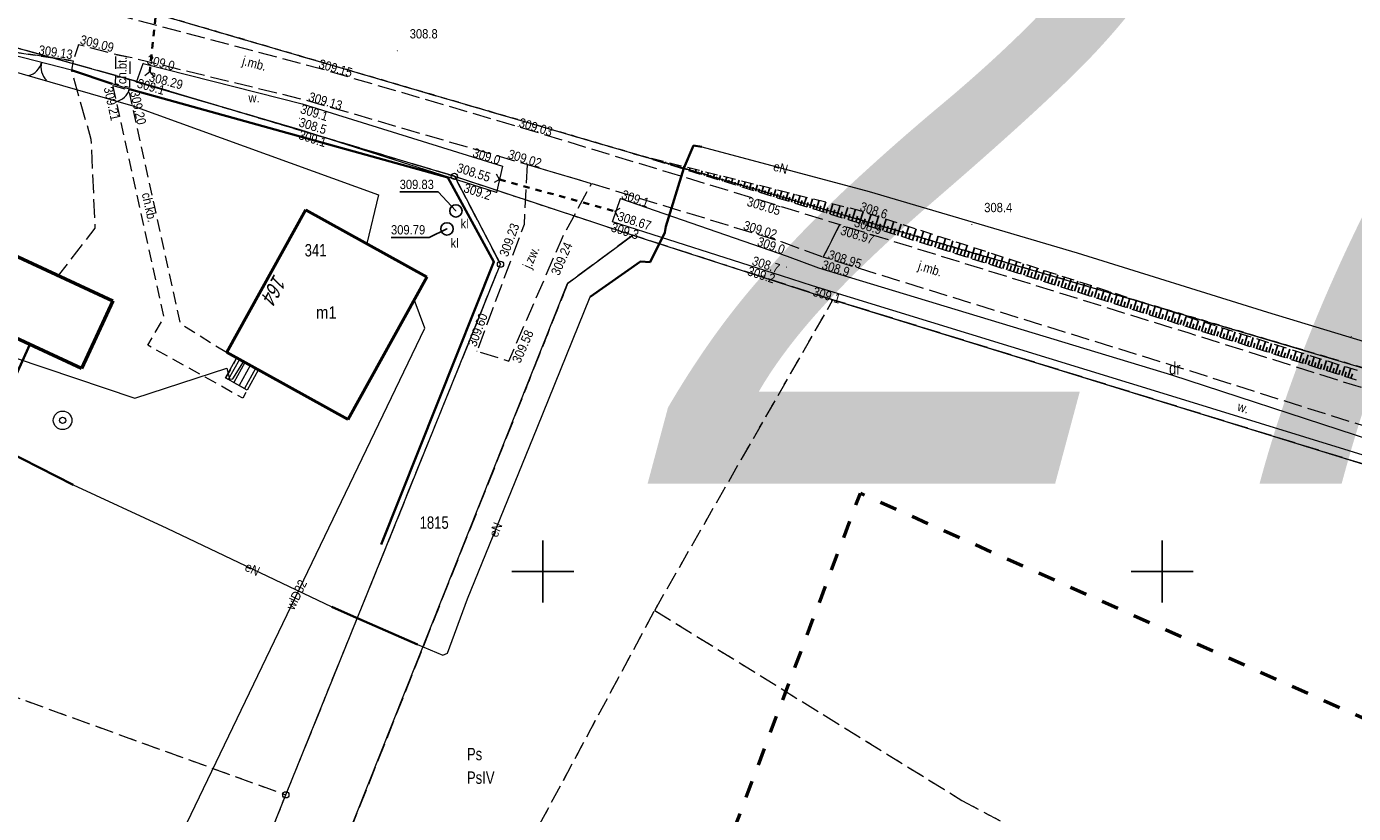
# Model space of a CAD drawing. Header units: metres. Extents: x 7523615 to 7533948, y 5492686 to 5502120.
# Tile 225 of 256: x 7531558 to 7531665, y 5497180 to 5497244. Entities that reach past the tile are written whole.
import ezdxf
from ezdxf.enums import TextEntityAlignment as Align

# ---------------------------------------------------------------- set-up
doc = ezdxf.new("R2010")
doc.units = ezdxf.units.M
for name, pattern in [('1.0_0.5', [1.5, 1, -0.5]), ('1.4_1.4', [2.8, 1.4, -1.4]), ('1.5_0.5', [2, 1.5, -0.5]), ('219-500', [0]), ('egkk-500', [2, 1.5, -0.5]), ('egug-500', [1, 0.5, -0.5]), ('otkz_500', [1, 0.5, -0.5]), ('otob_500', [0]), ('otof_500', [0])]:
    doc.linetypes.add(name, pattern=pattern)
doc.layers.get('0').update_dxf_attribs({"color": 2, "lineweight": 5})
doc.styles.get("Standard").update_dxf_attribs({"font": 'Working1250', "width": 0.75})
doc.linetypes.add('902-500', pattern='A,3.75,0,[1,ksztalty.shx,S=0.5,R=0,X=0,Y=0],3.75', length=7.5)

# ---------------------------------------------------------------- blocks, each defined once
blk = doc.blocks.new('203')
at = {"linetype": 'Continuous', "lineweight": 0}
h = blk.add_hatch(color=0, dxfattribs=at)
edge = h.paths.add_edge_path()
edge.add_arc((0, 0), 0.045, 0, 360)
blk = doc.blocks.new('202')
at = {"color": 0, "linetype": 'Continuous', "lineweight": 0}
blk.add_circle((0, 0), 0.25, dxfattribs=at)
blk = doc.blocks.new('PW01')
at = {"linetype": 'Continuous', "lineweight": 13}
h = blk.add_hatch(color=0, dxfattribs=at)
edge = h.paths.add_edge_path()
edge.add_arc((0, 0), 0.045, 0, 360)
blk = doc.blocks.new('US13')
at = {"color": 0, "linetype": 'Continuous', "lineweight": 13}
for radius in [0.75, 0.25]:
    blk.add_circle((0, 0), radius, dxfattribs=at)
blk = doc.blocks.new('IB05')
at = {"color": 0, "linetype": 'Continuous', "lineweight": 13}
for q in [(0.354, 0.354), (0.354, -0.354)]:
    blk.add_line((0, 0), q, dxfattribs=at)
blk = doc.blocks.new('OK04')
at = {"color": 0, "linetype": 'Continuous', "lineweight": 0}
blk.add_arc((1.5, 0.001), 1.5, 120, 180, dxfattribs=at)
blk = doc.blocks.new('OK02')
at = {"color": 0, "linetype": 'Continuous', "lineweight": 0}
for centre, start, end in [((-1.5, 0), 0, 60), ((1.5, 0), 120, 180)]:
    blk.add_arc(centre, 1.5, start, end, dxfattribs=at)
blk = doc.blocks.new('SUKM')
at = {"color": 0, "linetype": 'Continuous'}
blk.add_circle((0, 0), 0.5, dxfattribs=at)
blk = doc.blocks.new('RAMKA500K')
at = {"color": 0}
for p, q in [((0, 197.5), (0, 202.5)), ((50, 197.5), (50, 202.5)), ((400, 197.5), (400, 202.5)), ((0, 200), (2.5, 200)), ((47.5, 200), (52.5, 200)), ((397.5, 200), (400, 200))]:
    blk.add_line(p, q, dxfattribs=at)

msp = doc.modelspace()

# ---------------------------------------------------------------- linework, layer by layer
at = {"layer": '000 Inne (niezydentyfikowane)', "color": 7, "linetype": 'CONTINUOUS', "lineweight": 25, "flags": 128}
for points in [[(7531607.43, 5497233.67), (7531607.44, 5497233.68)], [(7531607.68, 5497233.6), (7531607.68, 5497233.61)], [(7531607.92, 5497233.52), (7531607.93, 5497233.55)], [(7531608.16, 5497233.45), (7531608.17, 5497233.47)], [(7531608.41, 5497233.37), (7531608.42, 5497233.43)], [(7531608.65, 5497233.3), (7531608.66, 5497233.33)], [(7531608.89, 5497233.22), (7531608.92, 5497233.31)], [(7531609.14, 5497233.15), (7531609.15, 5497233.2)], [(7531609.38, 5497233.07), (7531609.41, 5497233.18)], [(7531609.62, 5497233), (7531609.64, 5497233.06)], [(7531609.87, 5497232.92), (7531609.91, 5497233.06)], [(7531610.11, 5497232.85), (7531610.13, 5497232.92)], [(7531610.35, 5497232.78), (7531610.4, 5497232.94)], [(7531610.59, 5497232.7), (7531610.62, 5497232.79)], [(7531610.84, 5497232.63), (7531610.9, 5497232.81)], [(7531611.08, 5497232.55), (7531611.11, 5497232.65)], [(7531611.32, 5497232.48), (7531611.39, 5497232.69)], [(7531611.57, 5497232.4), (7531611.6, 5497232.51)], [(7531611.81, 5497232.33), (7531611.88, 5497232.56)], [(7531612.05, 5497232.25), (7531612.09, 5497232.38)], [(7531612.3, 5497232.18), (7531612.38, 5497232.44)], [(7531612.54, 5497232.1), (7531612.58, 5497232.24)], [(7531612.78, 5497232.03), (7531612.87, 5497232.32)], [(7531613.03, 5497231.95), (7531613.07, 5497232.1)], [(7531613.27, 5497231.88), (7531613.37, 5497232.19)], [(7531613.51, 5497231.8), (7531613.56, 5497231.97)], [(7531613.76, 5497231.73), (7531613.86, 5497232.07)], [(7531614, 5497231.65), (7531614.05, 5497231.83)], [(7531614.24, 5497231.58), (7531614.35, 5497231.95)], [(7531614.73, 5497231.43), (7531614.85, 5497231.82)], [(7531615.21, 5497231.28), (7531615.34, 5497231.7)], [(7531614.48, 5497231.5), (7531614.54, 5497231.69)], [(7531614.97, 5497231.36), (7531615.03, 5497231.56)], [(7531615.46, 5497231.21), (7531615.52, 5497231.42)], [(7531615.7, 5497231.13), (7531615.84, 5497231.57)], [(7531615.94, 5497231.06), (7531616.01, 5497231.28)], [(7531616.19, 5497230.98), (7531616.33, 5497231.45)], [(7531616.43, 5497230.91), (7531616.5, 5497231.15)], [(7531616.67, 5497230.83), (7531616.82, 5497231.33)], [(7531616.92, 5497230.76), (7531616.99, 5497231.01)], [(7531617.16, 5497230.68), (7531617.32, 5497231.2)], [(7531617.4, 5497230.61), (7531617.48, 5497230.87)], [(7531617.65, 5497230.53), (7531617.81, 5497231.08)], [(7531617.89, 5497230.46), (7531617.97, 5497230.74)], [(7531618.13, 5497230.38), (7531618.31, 5497230.95)], [(7531618.62, 5497230.23), (7531618.8, 5497230.83)], [(7531619.1, 5497230.08), (7531619.3, 5497230.71)], [(7531618.38, 5497230.31), (7531618.46, 5497230.6)], [(7531618.86, 5497230.16), (7531618.96, 5497230.46)], [(7531619.35, 5497230.01), (7531619.45, 5497230.33)], [(7531619.59, 5497229.94), (7531619.79, 5497230.58)], [(7531619.83, 5497229.86), (7531619.94, 5497230.19)], [(7531620.08, 5497229.79), (7531620.28, 5497230.46)], [(7531620.32, 5497229.71), (7531620.43, 5497230.05)], [(7531620.56, 5497229.64), (7531620.78, 5497230.34)], [(7531620.81, 5497229.56), (7531620.92, 5497229.92)], [(7531621.05, 5497229.49), (7531621.27, 5497230.21)], [(7531621.3, 5497229.41), (7531621.41, 5497229.78)], [(7531621.55, 5497229.33), (7531621.78, 5497230.08)], [(7531621.81, 5497229.25), (7531621.92, 5497229.64)], [(7531622.07, 5497229.17), (7531622.31, 5497229.95)], [(7531622.6, 5497229.01), (7531622.85, 5497229.82)], [(7531623.16, 5497228.84), (7531623.42, 5497229.67)], [(7531622.33, 5497229.09), (7531622.45, 5497229.49)], [(7531622.88, 5497228.92), (7531623, 5497229.34)], [(7531623.44, 5497228.75), (7531623.58, 5497229.18)], [(7531623.74, 5497228.66), (7531624, 5497229.53)], [(7531624.03, 5497228.57), (7531624.17, 5497229.01)], [(7531624.33, 5497228.48), (7531624.61, 5497229.38)], [(7531624.64, 5497228.38), (7531624.78, 5497228.84)], [(7531624.95, 5497228.29), (7531625.24, 5497229.22)], [(7531625.26, 5497228.19), (7531625.41, 5497228.66)], [(7531625.57, 5497228.09), (7531625.87, 5497229.03)], [(7531626.19, 5497227.89), (7531626.49, 5497228.82)], [(7531626.81, 5497227.7), (7531627.1, 5497228.63)], [(7531625.88, 5497227.99), (7531626.03, 5497228.46)], [(7531626.5, 5497227.8), (7531626.65, 5497228.26)], [(7531627.12, 5497227.6), (7531627.26, 5497228.06)], [(7531627.42, 5497227.51), (7531627.72, 5497228.43)], [(7531627.73, 5497227.41), (7531627.88, 5497227.87)], [(7531628.04, 5497227.31), (7531628.33, 5497228.23)], [(7531628.34, 5497227.22), (7531628.48, 5497227.67)], [(7531628.64, 5497227.12), (7531628.93, 5497228.03)], [(7531628.95, 5497227.02), (7531629.09, 5497227.48)], [(7531629.25, 5497226.93), (7531629.54, 5497227.84)], [(7531629.85, 5497226.74), (7531630.14, 5497227.64)], [(7531630.45, 5497226.55), (7531630.74, 5497227.45)], [(7531629.55, 5497226.83), (7531629.69, 5497227.29)], [(7531630.15, 5497226.64), (7531630.29, 5497227.09)], [(7531630.75, 5497226.46), (7531630.89, 5497226.9)], [(7531631.05, 5497226.36), (7531631.33, 5497227.26)], [(7531631.35, 5497226.27), (7531631.49, 5497226.71)], [(7531631.64, 5497226.17), (7531631.92, 5497227.06)], [(7531631.94, 5497226.08), (7531632.08, 5497226.52)], [(7531632.23, 5497225.99), (7531632.51, 5497226.87)], [(7531632.53, 5497225.89), (7531632.67, 5497226.34)], [(7531632.82, 5497225.8), (7531633.1, 5497226.68)], [(7531633.41, 5497225.62), (7531633.68, 5497226.49)], [(7531633.11, 5497225.71), (7531633.25, 5497226.15)], [(7531633.7, 5497225.52), (7531633.84, 5497225.96)], [(7531633.99, 5497225.43), (7531634.26, 5497226.31)], [(7531634.28, 5497225.34), (7531634.42, 5497225.78)], [(7531634.57, 5497225.25), (7531634.84, 5497226.12)], [(7531634.86, 5497225.16), (7531634.99, 5497225.59)], [(7531635.14, 5497225.07), (7531635.42, 5497225.93)], [(7531635.43, 5497224.98), (7531635.57, 5497225.41)], [(7531635.72, 5497224.89), (7531635.99, 5497225.75)], [(7531636.29, 5497224.71), (7531636.56, 5497225.56)], [(7531636.86, 5497224.53), (7531637.13, 5497225.38)], [(7531636, 5497224.8), (7531636.14, 5497225.22)], [(7531636.57, 5497224.62), (7531636.71, 5497225.04)], [(7531637.14, 5497224.44), (7531637.28, 5497224.86)], [(7531637.42, 5497224.35), (7531637.69, 5497225.2)], [(7531637.71, 5497224.26), (7531637.84, 5497224.68)], [(7531637.99, 5497224.17), (7531638.25, 5497225.01)], [(7531638.27, 5497224.08), (7531638.4, 5497224.5)], [(7531638.55, 5497223.99), (7531638.81, 5497224.83)], [(7531638.83, 5497223.9), (7531638.96, 5497224.32)], [(7531639.1, 5497223.82), (7531639.37, 5497224.65)], [(7531639.66, 5497223.64), (7531639.92, 5497224.47)], [(7531640.21, 5497223.47), (7531640.47, 5497224.29)], [(7531639.38, 5497223.73), (7531639.51, 5497224.15)], [(7531639.94, 5497223.55), (7531640.07, 5497223.97)], [(7531640.49, 5497223.38), (7531640.62, 5497223.79)], [(7531640.76, 5497223.29), (7531641.02, 5497224.12)], [(7531641.03, 5497223.21), (7531641.16, 5497223.62)], [(7531641.31, 5497223.12), (7531641.57, 5497223.94)], [(7531641.58, 5497223.03), (7531641.71, 5497223.44)], [(7531641.85, 5497222.95), (7531642.11, 5497223.76)], [(7531642.12, 5497222.86), (7531642.25, 5497223.27)], [(7531642.39, 5497222.78), (7531642.65, 5497223.59)], [(7531642.93, 5497222.61), (7531643.19, 5497223.42)], [(7531643.47, 5497222.44), (7531643.72, 5497223.24)], [(7531642.66, 5497222.69), (7531642.79, 5497223.1)], [(7531643.2, 5497222.52), (7531643.33, 5497222.93)], [(7531643.73, 5497222.35), (7531643.86, 5497222.75)], [(7531644, 5497222.27), (7531644.25, 5497223.07)], [(7531644.27, 5497222.19), (7531644.39, 5497222.58)], [(7531644.53, 5497222.1), (7531644.78, 5497222.9)], [(7531644.8, 5497222.02), (7531644.92, 5497222.42)], [(7531645.06, 5497221.94), (7531645.31, 5497222.73)], [(7531645.32, 5497221.85), (7531645.45, 5497222.25)], [(7531645.59, 5497221.77), (7531645.84, 5497222.56)], [(7531645.85, 5497221.69), (7531645.97, 5497222.08)], [(7531646.11, 5497221.6), (7531646.36, 5497222.39)], [(7531646.63, 5497221.44), (7531646.88, 5497222.22)], [(7531646.37, 5497221.52), (7531646.49, 5497221.91)], [(7531646.89, 5497221.36), (7531647.01, 5497221.75)], [(7531647.15, 5497221.28), (7531647.39, 5497222.05)], [(7531647.41, 5497221.19), (7531647.53, 5497221.58)], [(7531647.67, 5497221.11), (7531647.91, 5497221.89)], [(7531647.92, 5497221.03), (7531648.04, 5497221.42)], [(7531648.18, 5497220.95), (7531648.42, 5497221.72)], [(7531648.43, 5497220.87), (7531648.56, 5497221.25)], [(7531648.69, 5497220.79), (7531648.93, 5497221.55)], [(7531648.94, 5497220.71), (7531649.06, 5497221.09)], [(7531649.2, 5497220.63), (7531649.44, 5497221.39)], [(7531649.7, 5497220.47), (7531649.94, 5497221.23)], [(7531650.21, 5497220.31), (7531650.45, 5497221.06)], [(7531649.45, 5497220.55), (7531649.57, 5497220.93)], [(7531649.96, 5497220.39), (7531650.07, 5497220.77)], [(7531650.46, 5497220.23), (7531650.58, 5497220.61)], [(7531650.71, 5497220.15), (7531650.95, 5497220.9)], [(7531650.96, 5497220.07), (7531651.08, 5497220.45)], [(7531651.21, 5497219.99), (7531651.44, 5497220.74)], [(7531651.45, 5497219.92), (7531651.57, 5497220.29)], [(7531651.7, 5497219.84), (7531651.94, 5497220.58)], [(7531651.95, 5497219.76), (7531652.07, 5497220.13)], [(7531652.2, 5497219.68), (7531652.43, 5497220.42)], [(7531652.44, 5497219.6), (7531652.56, 5497219.97)], [(7531652.69, 5497219.53), (7531652.92, 5497220.26)], [(7531653.18, 5497219.37), (7531653.41, 5497220.11)], [(7531653.67, 5497219.22), (7531653.91, 5497219.95)], [(7531652.94, 5497219.45), (7531653.05, 5497219.82)], [(7531653.43, 5497219.29), (7531653.54, 5497219.66)], [(7531653.92, 5497219.14), (7531654.04, 5497219.51)], [(7531654.17, 5497219.06), (7531654.4, 5497219.8)], [(7531654.41, 5497218.98), (7531654.53, 5497219.35)], [(7531654.66, 5497218.91), (7531654.89, 5497219.64)], [(7531654.91, 5497218.83), (7531655.02, 5497219.2)], [(7531655.15, 5497218.75), (7531655.38, 5497219.49)], [(7531655.4, 5497218.67), (7531655.51, 5497219.04)], [(7531655.64, 5497218.6), (7531655.88, 5497219.33)], [(7531655.89, 5497218.52), (7531656.01, 5497218.89)], [(7531656.14, 5497218.44), (7531656.37, 5497219.18)], [(7531656.63, 5497218.29), (7531656.86, 5497219.02)], [(7531657.12, 5497218.13), (7531657.35, 5497218.87)], [(7531656.38, 5497218.36), (7531656.5, 5497218.73)], [(7531656.87, 5497218.21), (7531656.99, 5497218.58)], [(7531657.37, 5497218.05), (7531657.48, 5497218.42)], [(7531657.61, 5497217.98), (7531657.84, 5497218.71)], [(7531657.86, 5497217.9), (7531657.97, 5497218.27)], [(7531658.1, 5497217.82), (7531658.34, 5497218.56)], [(7531658.35, 5497217.74), (7531658.47, 5497218.11)], [(7531658.6, 5497217.67), (7531658.83, 5497218.4)], [(7531658.84, 5497217.59), (7531658.96, 5497217.96)], [(7531659.09, 5497217.51), (7531659.32, 5497218.25)], [(7531659.33, 5497217.43), (7531659.45, 5497217.8)], [(7531659.58, 5497217.36), (7531659.81, 5497218.09)], [(7531660.07, 5497217.2), (7531660.3, 5497217.94)], [(7531660.56, 5497217.05), (7531660.8, 5497217.78)], [(7531659.83, 5497217.28), (7531659.94, 5497217.65)], [(7531660.32, 5497217.12), (7531660.43, 5497217.49)], [(7531660.81, 5497216.97), (7531660.93, 5497217.34)], [(7531661.06, 5497216.89), (7531661.29, 5497217.63)], [(7531661.3, 5497216.81), (7531661.42, 5497217.18)], [(7531661.55, 5497216.74), (7531661.78, 5497217.47)], [(7531661.79, 5497216.66), (7531661.91, 5497217.03)], [(7531662.04, 5497216.58), (7531662.27, 5497217.32)], [(7531662.28, 5497216.5), (7531662.4, 5497216.87)], [(7531662.53, 5497216.43), (7531662.76, 5497217.16)], [(7531662.78, 5497216.35), (7531662.89, 5497216.72)], [(7531663.02, 5497216.27), (7531663.25, 5497217.01)], [(7531663.51, 5497216.12), (7531663.75, 5497216.85)], [(7531664, 5497215.96), (7531664.24, 5497216.7)], [(7531663.27, 5497216.19), (7531663.38, 5497216.56)], [(7531663.76, 5497216.04), (7531663.87, 5497216.41)], [(7531664.25, 5497215.89), (7531664.37, 5497216.25)], [(7531664.5, 5497215.81), (7531664.73, 5497216.54)], [(7531664.74, 5497215.73), (7531664.86, 5497216.1)], [(7531664.99, 5497215.65), (7531665.22, 5497216.39)], [(7531665.23, 5497215.58), (7531665.35, 5497215.94)]]:
    msp.add_lwpolyline(points, dxfattribs=at)
at = {"layer": '217-kontur klasyfikacyjny', "color": 7, "linetype": 'egkk-500', "lineweight": 18, "flags": 128}
for points in [[(7531564.97, 5497246.11), (7531648.85, 5497221.58)], [(7531567.44, 5497239.47), (7531554.55, 5497243.09)], [(7531592.86, 5497231.89), (7531567.44, 5497239.47)], [(7531596.58, 5497224.79), (7531592.86, 5497231.89)], [(7531607.25, 5497227.13), (7531602, 5497223.23)], [(7531623.42, 5497221.92), (7531607.25, 5497227.13)], [(7531579.25, 5497181.97), (7531596.58, 5497224.79)], [(7531602, 5497223.23), (7531572.8, 5497149.87)], [(7531609.03, 5497196.86), (7531623.42, 5497221.92)], [(7531725.68, 5497190.26), (7531623.42, 5497221.92)], [(7531648.85, 5497221.58), (7531753.38, 5497190.57)], [(7531520.62, 5497203.18), (7531579.25, 5497181.97)], [(7531581.76, 5497146.15), (7531609.03, 5497196.86)], [(7531609.03, 5497196.86), (7531633.83, 5497181.52)], [(7531559.33, 5497132.11), (7531579.25, 5497181.97)], [(7531633.83, 5497181.52), (7531663.03, 5497165.9)]]:
    msp.add_lwpolyline(points, dxfattribs=at)
at = {"layer": '218-kontur użytku gruntowego', "color": 7, "linetype": 'egug-500', "lineweight": 18, "flags": 128}
for points in [[(7531648.85, 5497221.58), (7531564.97, 5497246.11)], [(7531554.55, 5497243.09), (7531567.44, 5497239.47)], [(7531567.44, 5497239.47), (7531592.86, 5497231.89)], [(7531592.86, 5497231.89), (7531607.25, 5497227.13)], [(7531596.58, 5497224.79), (7531592.86, 5497231.89)], [(7531607.25, 5497227.13), (7531602, 5497223.23)], [(7531623.42, 5497221.92), (7531607.25, 5497227.13)], [(7531579.25, 5497181.97), (7531596.58, 5497224.79)], [(7531602, 5497223.23), (7531572.8, 5497149.87)], [(7531609.03, 5497196.86), (7531623.42, 5497221.92)], [(7531623.42, 5497221.92), (7531725.68, 5497190.26)], [(7531753.38, 5497190.57), (7531648.85, 5497221.58)], [(7531520.62, 5497203.18), (7531579.25, 5497181.97)], [(7531581.76, 5497146.15), (7531609.03, 5497196.86)], [(7531609.03, 5497196.86), (7531633.83, 5497181.52)], [(7531559.33, 5497132.11), (7531579.25, 5497181.97)], [(7531633.83, 5497181.52), (7531663.03, 5497165.9)]]:
    msp.add_lwpolyline(points, dxfattribs=at)
at = {"layer": '219-działka ewidencyjna', "color": 3, "linetype": '219-500', "lineweight": 18, "flags": 128}
for points in [[(7531648.85, 5497221.58), (7531564.97, 5497246.11)], [(7531554.55, 5497243.09), (7531567.44, 5497239.47)], [(7531567.44, 5497239.47), (7531592.86, 5497231.89)], [(7531592.86, 5497231.89), (7531607.25, 5497227.13)], [(7531592.86, 5497231.89), (7531596.58, 5497224.79)], [(7531602, 5497223.23), (7531607.25, 5497227.13)], [(7531607.25, 5497227.13), (7531623.42, 5497221.92)], [(7531579.25, 5497181.97), (7531596.58, 5497224.79)], [(7531572.8, 5497149.87), (7531602, 5497223.23)], [(7531623.42, 5497221.92), (7531725.68, 5497190.26)], [(7531648.85, 5497221.58), (7531753.38, 5497190.57)], [(7531559.33, 5497132.11), (7531579.25, 5497181.97)]]:
    msp.add_lwpolyline(points, dxfattribs=at)
at = {"layer": '312-budynek ewidencyjny', "color": 7, "linetype": 'CONTINUOUS', "lineweight": 50, "flags": 128}
for points in [[(7531550.37, 5497228.75), (7531565.28, 5497221.84)], [(7531574.49, 5497217.66), (7531580.86, 5497229.18)], [(7531580.86, 5497229.18), (7531590.62, 5497223.78)], [(7531562.75, 5497216.38), (7531547.84, 5497223.29)], [(7531590.62, 5497223.78), (7531584.25, 5497212.26)], [(7531565.28, 5497221.84), (7531562.75, 5497216.38)], [(7531584.25, 5497212.26), (7531574.49, 5497217.66)]]:
    msp.add_lwpolyline(points, dxfattribs=at)
at = {"layer": '352-schody', "color": 7, "linetype": 'CONTINUOUS', "lineweight": 18, "flags": 128}
msp.add_lwpolyline([(7531576.13, 5497214.64), (7531574.39, 5497215.61), (7531575.28, 5497217.22), (7531577.03, 5497216.25)], close=True, dxfattribs=at)
msp.add_lwpolyline([(7531576.13, 5497214.64), (7531574.39, 5497215.61), (7531575.28, 5497217.22), (7531577.03, 5497216.25)], close=True, dxfattribs=at)
for points in [[(7531575.5, 5497217.1), (7531574.6, 5497215.49)], [(7531575.93, 5497216.86), (7531575.04, 5497215.25)], [(7531576.37, 5497216.62), (7531575.47, 5497215)], [(7531576.81, 5497216.37), (7531575.91, 5497214.76)]]:
    msp.add_lwpolyline(points, dxfattribs=at)
at = {"layer": 'brama', "color": 7, "linetype": 'otob_500', "lineweight": 18, "flags": 128}
msp.add_lwpolyline([(7531561.94, 5497240.45), (7531557.12, 5497241.7)], dxfattribs=at)
at = {"layer": 'chodnik', "color": 7, "linetype": '1.0_0.5', "lineweight": 18, "flags": 128}
for points in [[(7531565.52, 5497241.72), (7531566.67, 5497241.48), (7531566.63, 5497239.04), (7531565.51, 5497239.34)], [(7531565.29, 5497239.22), (7531566.55, 5497238.84), (7531570.72, 5497220.01), (7531574.49, 5497217.66), (7531575.28, 5497217.22), (7531574.39, 5497215.61), (7531576.13, 5497214.64), (7531575.77, 5497213.98), (7531568.11, 5497218.26), (7531569.43, 5497220.51)]]:
    msp.add_lwpolyline(points, close=True, dxfattribs=at)
at = {"layer": 'furtka', "color": 7, "linetype": 'otof_500', "lineweight": 18, "flags": 128}
msp.add_lwpolyline([(7531566.64, 5497238.93), (7531565.24, 5497239.36)], dxfattribs=at)
at = {"layer": 'jezdnia', "color": 7, "linetype": '1.5_0.5', "lineweight": 18, "flags": 128}
for points in [[(7531553.11, 5497247.82), (7531555.52, 5497249.55), (7531558.89, 5497247.18), (7531563.2, 5497245.55), (7531581.84, 5497240.64), (7531598, 5497235.9), (7531619.78, 5497229.29), (7531623.97, 5497227.99), (7531622.64, 5497225.35), (7531619.2, 5497226.62), (7531603.92, 5497231.29), (7531598.73, 5497232.83), (7531581.02, 5497237.98), (7531566.67, 5497241.48), (7531565.52, 5497241.72), (7531562.5, 5497242.5), (7531562.07, 5497241.21), (7531557.53, 5497241.87), (7531556.88, 5497244.18), (7531555.97, 5497245.59)], [(7531598.73, 5497232.83), (7531598.48, 5497228), (7531594.68, 5497217.78), (7531597.25, 5497216.98), (7531601.58, 5497226.94), (7531603.92, 5497231.29)], [(7531756.58, 5497183.47), (7531755.71, 5497183.54), (7531754.82, 5497180.92), (7531750.51, 5497181.98), (7531750.1, 5497181.68), (7531747.45, 5497182.53), (7531746.53, 5497184.33), (7531745.51, 5497186.17), (7531744.23, 5497186.69), (7531727.32, 5497192.29), (7531700.84, 5497200.75), (7531685.39, 5497205.67), (7531680.55, 5497207.22), (7531651.12, 5497216.52), (7531622.64, 5497225.35), (7531623.97, 5497227.99), (7531652.07, 5497219.27), (7531684.06, 5497209.18), (7531701.74, 5497203.44), (7531728.93, 5497194.83), (7531745.74, 5497189.59), (7531757.1, 5497186.04)]]:
    msp.add_lwpolyline(points, close=True, dxfattribs=at)
at = {"layer": 'obszar utwardzony', "color": 7, "linetype": '1.5_0.5', "lineweight": 18, "flags": 128}
msp.add_lwpolyline([(7531557.53, 5497241.87), (7531562.07, 5497241.21), (7531561.94, 5497240.45), (7531563.51, 5497234.88), (7531563.84, 5497227.71), (7531560.87, 5497223.88), (7531550.37, 5497228.75), (7531546.53, 5497230.44), (7531547.91, 5497230.84), (7531550.29, 5497235.46), (7531551.6, 5497234.79)], close=True, dxfattribs=at)
at = {"layer": 'obudowa ochronna przewodu', "color": 7, "linetype": 'CONTINUOUS', "lineweight": 35, "flags": 128}
for points in [[(7531603.82, 5497222.15), (7531607.88, 5497225), (7531608.66, 5497224.96), (7531609.85, 5497227.36), (7531609.94, 5497227.84), (7531611.38, 5497232.54), (7531612.17, 5497234.37), (7531612.82, 5497234.27)], [(7531540.82, 5497222.22), (7531541.01, 5497221.76), (7531540.72, 5497220.84), (7531541.12, 5497220.29), (7531542.01, 5497219.74), (7531547.75, 5497215.58), (7531552.11, 5497212.67), (7531555.27, 5497210.53), (7531556.59, 5497209.79), (7531562.09, 5497206.98)], [(7531582.97, 5497197.14), (7531584.72, 5497196.36), (7531589.87, 5497194.1)]]:
    msp.add_lwpolyline(points, dxfattribs=at)
at = {"layer": 'ogrodzenie trwałe', "color": 7, "linetype": '902-500', "lineweight": 35, "flags": 128}
for points in [[(7531561.94, 5497240.45), (7531565.24, 5497239.36)], [(7531566.64, 5497238.93), (7531592.33, 5497231.8), (7531596.05, 5497224.98), (7531586.95, 5497202.18)], [(7531548.4, 5497195.81), (7531558.58, 5497218.31)]]:
    msp.add_lwpolyline(points, dxfattribs=at)
at = {"layer": 'przepust', "color": 7, "linetype": 'otkz_500', "lineweight": 35, "flags": 128}
for points in [[(7531569.26, 5497249.66), (7531568.27, 5497240.32)], [(7531596.51, 5497231.63), (7531605.8, 5497229.06)]]:
    msp.add_lwpolyline(points, dxfattribs=at)
at = {"layer": 'przewód elektroenergetyczny podziemny', "color": 7, "linetype": 'CONTINUOUS', "lineweight": 18, "flags": 128}
for points in [[(7531556.59, 5497209.79), (7531562.09, 5497206.98), (7531569.64, 5497203.48), (7531582.97, 5497197.14), (7531584.72, 5497196.36), (7531589.87, 5497194.1), (7531591.93, 5497193.24), (7531592.29, 5497193.4), (7531593.92, 5497197.79), (7531599.53, 5497211.58), (7531603.82, 5497222.15), (7531607.88, 5497225), (7531608.66, 5497224.96), (7531609.85, 5497227.36), (7531609.94, 5497227.84), (7531611.38, 5497232.54), (7531612.17, 5497234.37), (7531612.82, 5497234.27), (7531626.33, 5497230.66), (7531643.12, 5497225.72), (7531658.51, 5497220.92), (7531677.4, 5497215.18)], [(7531540.82, 5497222.22), (7531541.59, 5497222.25), (7531541.51, 5497221.69), (7531542.37, 5497221.42), (7531542.84, 5497222.12), (7531567.05, 5497213.97), (7531574.5, 5497216.39), (7531574.69, 5497215.51), (7531574.98, 5497215.54), (7531575.83, 5497216.92)]]:
    msp.add_lwpolyline(points, dxfattribs=at)
at = {"layer": 'przewód gazowy', "color": 7, "linetype": 'CONTINUOUS', "lineweight": 18, "flags": 128}
msp.add_lwpolyline([(7531550.04, 5497242.43), (7531566.9, 5497237.57), (7531586.72, 5497230.38), (7531585.78, 5497226.46)], dxfattribs=at)
at = {"layer": 'przewód wodociągowy', "color": 7, "linetype": 'CONTINUOUS', "lineweight": 18, "flags": 128}
msp.add_lwpolyline([(7531565.87, 5497168.49), (7531590.47, 5497219.64), (7531589.6, 5497221.94)], dxfattribs=at)
at = {"layer": 'rzędna-Atr2', "color": 7, "flags": 128}
for points in [[(7531592.98, 5497229.09), (7531591.55, 5497230.62), (7531588.44, 5497230.62)], [(7531592.26, 5497227.64), (7531590.82, 5497226.96), (7531587.74, 5497226.96)]]:
    msp.add_lwpolyline(points, dxfattribs=at)
at = {"layer": 'rów przydrożny (poligon)', "color": 7, "linetype": 'CONTINUOUS', "lineweight": 18, "flags": 128}
for points in [[(7531567.74, 5497241), (7531580.57, 5497237.74), (7531596.74, 5497232.69), (7531596.27, 5497230.59), (7531580.41, 5497235.64), (7531567.2, 5497239.47)], [(7531680.41, 5497206.17), (7531680.22, 5497205.57), (7531680.1, 5497205.11), (7531650.42, 5497214.25), (7531621.76, 5497223.04), (7531619.27, 5497223.85), (7531605.63, 5497228.22), (7531606.28, 5497230.1), (7531619.71, 5497225.45), (7531622.25, 5497224.49), (7531650.76, 5497215.86)]]:
    msp.add_lwpolyline(points, close=True, dxfattribs=at)
at = {"layer": 'skarpa nieumocniona', "color": 7, "linetype": '1.0_0.5', "lineweight": 18, "flags": 128}
msp.add_lwpolyline([(7531607.31, 5497233.71), (7531625.39, 5497229.18), (7531652.62, 5497220.36), (7531684.61, 5497210.28), (7531702.39, 5497204.75), (7531729.6, 5497195.86), (7531745.91, 5497190.06), (7531729.22, 5497195.44), (7531701.92, 5497203.9), (7531684.24, 5497209.59), (7531652.2, 5497219.68), (7531624.91, 5497228.3)], close=True, dxfattribs=at)
msp.add_lwpolyline([(7531607.31, 5497233.71), (7531625.39, 5497229.18), (7531652.62, 5497220.36), (7531684.61, 5497210.28), (7531702.39, 5497204.75), (7531729.6, 5497195.86), (7531745.91, 5497190.06), (7531729.22, 5497195.44), (7531701.92, 5497203.9), (7531684.24, 5497209.59), (7531652.2, 5497219.68), (7531624.91, 5497228.3)], close=True, dxfattribs=at)
at = {"layer": 'Zakres', "color": 5, "linetype": '1.4_1.4', "lineweight": 50, "flags": 128}
msp.add_lwpolyline([(7531743.27, 5499246.67), (7531674.19, 5499075.04), (7531617.16, 5499130.01), (7531497.22, 5499019.6), (7531360.69, 5498909.88), (7531137.38, 5498723.26), (7530837.96, 5498471.05), (7530827.29, 5498468.56), (7530555.83, 5498209.93), (7530490.21, 5498246.48), (7530415.42, 5498175.93), (7530370.97, 5498140.65), (7530313.12, 5498105.37), (7530175.54, 5498113.13), (7530201.64, 5498273.29), (7530135.32, 5498299.4), (7530095.81, 5498250.01), (7529934.94, 5498278.94), (7529886.55, 5498254.6), (7529886.96, 5498227.43), (7529861.56, 5498166.05), (7529795.24, 5498157.58), (7529752.2, 5498064.45), (7529512.79, 5498134.24), (7529497.7, 5498245.62), (7529418.48, 5498260.59), (7529163.77, 5498290.23), (7529123.55, 5498137.12), (7529361.33, 5498088.44), (7529468.57, 5498017.18), (7529499.62, 5497998.73), (7529568.05, 5497998.13), (7529612.5, 5497967.79), (7529759.26, 5497962.85), (7529731.04, 5497742.01), (7529837.62, 5497773.43), (7529926.26, 5498000.98), (7530249.5, 5497965.97), (7530399.55, 5498036.46), (7530504.33, 5498041.17), (7530550.19, 5498000.25), (7530485.28, 5497939.57), (7530567.12, 5497896.53), (7530578.58, 5497865.95), (7530414.96, 5497723.67), (7530456.35, 5497670.63), (7530620.04, 5497828.68), (7530672.25, 5497834.44), (7530708.23, 5497874.66), (7530802.89, 5497949.74), (7531291.02, 5497844.85), (7531633.86, 5497783.35), (7531723.76, 5497752.95), (7531716.74, 5497689.82), (7531638.86, 5497701.8), (7531607.99, 5497651.88), (7531593.17, 5497646.23), (7531554.37, 5497551.69), (7531542.2, 5497533.11), (7531433.37, 5497444.09), (7531365.28, 5497382.71), (7531307.01, 5497340.61), (7531265.62, 5497313.74), (7531154.14, 5497225.54), (7531069.47, 5497140.17), (7531095.58, 5497066.79), (7531227.52, 5497061.86), (7531269.85, 5497013.88), (7531267.74, 5496900.28), (7531245.86, 5496824.79), (7531285.37, 5496797.98), (7531257.86, 5496726.01), (7531235.28, 5496726.72), (7531225.4, 5496699.91), (7531197.11, 5496699.88), (7531185.19, 5496624.41), (7531253.8, 5496571.67), (7531243.22, 5496477.48), (7531256.45, 5496456.49), (7531351.7, 5496436.03), (7531399.67, 5496549.62), (7531437.77, 5496640.64), (7531396.85, 5496663.92), (7531455.59, 5496799.21), (7531464.06, 5496818.26), (7531468.64, 5496848.96), (7531480.28, 5496877.18), (7531555.07, 5497002.95), (7531557.66, 5497022.17), (7531504.63, 5497031.87), (7531386.27, 5497072.44), (7531447.65, 5497179.68), (7531472.88, 5497186.56), (7531542.73, 5497165.75), (7531534.96, 5497117.77), (7531587.88, 5497105.78), (7531625.63, 5497206.32), (7531717.2, 5497165.38), (7531739.28, 5497219.08), (7531634.8, 5497264.88), (7531650.32, 5497306.51), (7531689.66, 5497342.67), (7531724.67, 5497377.51), (7531750.16, 5497383.41), (7531790.73, 5497415.16), (7531807.49, 5497435.8), (7531857.05, 5497525.94), (7531880.16, 5497531.76), (7531912.79, 5497579.21), (7531951.42, 5497582.56), (7531983.17, 5497634.77), (7532010.16, 5497686.45), (7532022.45, 5497715.67), (7532045.96, 5497826.68), (7532028.32, 5497890.18), (7532058.84, 5497978.73), (7532130.81, 5498096.73), (7532169.26, 5498228.67), (7532173.67, 5498272.59), (7532173.45, 5498329.02), (7532174.2, 5498362.37), (7532178.84, 5498457.8), (7532136.75, 5498585.56), (7532124.81, 5498799.34), (7532152.62, 5498813.57), (7532125.69, 5499032.47), (7532124.99, 5499095.27), (7532200.95, 5499066.75), (7532264.33, 5499123.02), (7532116.22, 5499183.81), (7531993.34, 5499227.79), (7531913.61, 5499254.72), (7531816.6, 5499290.94), (7531739.75, 5499297.76), (7531571.83, 5499328.1), (7531549.25, 5499297.76), (7531536.55, 5499281.53), (7531425.08, 5499226.5), (7531439.19, 5499201.8), (7531552.78, 5499254.72), (7531607.81, 5499273.77), (7531677.13, 5499271.21)], close=True, dxfattribs=at)

# ---------------------------------------------------------------- block references
at = {"layer": '202-punkt graniczny', "color": 7, "linetype": 'CONTINUOUS', "lineweight": 18}
for p in [(7531592.86, 5497231.89), (7531596.58, 5497224.79), (7531579.25, 5497181.97)]:
    msp.add_blockref('202', p, dxfattribs=at)
at = {"layer": '203-punkt graniczny', "color": 3, "linetype": 'CONTINUOUS', "lineweight": 18}
for p in [(7531567.44, 5497239.47), (7531607.25, 5497227.13), (7531602, 5497223.23), (7531623.42, 5497221.92), (7531648.85, 5497221.58)]:
    msp.add_blockref('203', p, dxfattribs=at)
at = {"layer": 'brama', "color": 7, "linetype": 'CONTINUOUS', "lineweight": 18, "rotation": 165.461}
msp.add_blockref('OK02', (7531559.53, 5497241.08), dxfattribs=at)
at = {"layer": 'furtka', "color": 7, "linetype": 'CONTINUOUS', "lineweight": 18, "rotation": 162.926}
msp.add_blockref('OK04', (7531566.64, 5497238.93), dxfattribs=at)
at = {"layer": 'osadnik  szambo', "color": 7, "linetype": 'CONTINUOUS', "lineweight": 18}
for p in [(7531592.98, 5497229.09), (7531592.26, 5497227.64)]:
    msp.add_blockref('SUKM', p, dxfattribs=at)
at = {"layer": 'pikieta naturalna', "color": 7, "linetype": 'CONTINUOUS', "lineweight": 13}
for p in [(7531588.25, 5497242.01), (7531567.74, 5497241), (7531567.2, 5497239.47), (7531580.57, 5497237.74), (7531580.36, 5497236.57), (7531580.41, 5497235.64), (7531596.74, 5497232.69), (7531596.27, 5497230.59), (7531606.28, 5497230.1), (7531625.39, 5497229.18), (7531605.63, 5497228.22), (7531624.91, 5497228.3), (7531634.63, 5497227.99), (7531619.71, 5497225.45), (7531619.66, 5497224.56), (7531622.25, 5497224.49), (7531619.27, 5497223.85), (7531621.76, 5497223.04), (7531665.26, 5497218.96)]:
    msp.add_blockref('PW01', p, dxfattribs=at)
at = {"layer": 'pikieta sztuczna', "color": 7, "linetype": 'CONTINUOUS', "lineweight": 13}
for p in [(7531562.5, 5497242.5), (7531562.07, 5497241.21), (7531568.27, 5497240.32), (7531581.84, 5497240.64), (7531565.29, 5497239.22), (7531566.55, 5497238.84), (7531581.02, 5497237.98), (7531598, 5497235.9), (7531597.12, 5497233.36), (7531596.51, 5497231.63), (7531605.8, 5497229.06), (7531619.78, 5497229.29), (7531598.48, 5497228), (7531623.97, 5497227.99), (7531601.58, 5497226.94), (7531619.2, 5497226.62), (7531622.64, 5497225.35), (7531594.68, 5497217.78), (7531597.25, 5497216.98)]:
    msp.add_blockref('PW01', p, dxfattribs=at)
at = {"layer": 'przepust', "color": 7, "linetype": 'CONTINUOUS', "lineweight": 35}
for p, rotation in [((7531568.27, 5497240.32), 263.949), ((7531596.51, 5497231.63), 524.536), ((7531605.8, 5497229.06), 344.536)]:
    msp.add_blockref('IB05', p, dxfattribs=dict(at, rotation=rotation))
at = {"layer": 'rzędna', "color": 7, "linetype": 'CONTINUOUS', "lineweight": 18}
for p in [(7531592.98, 5497229.09), (7531592.26, 5497227.64)]:
    msp.add_blockref('PW01', p, dxfattribs=at)
at = {"layer": 'studnia zwykła', "color": 7, "linetype": 'CONTINUOUS', "lineweight": 18}
msp.add_blockref('US13', (7531561.23, 5497212.19), dxfattribs=at)
at = {"layer": 'Wstawianie ramki sekcyjnej z opisem', "color": 7, "linetype": 'CONTINUOUS', "lineweight": 13}
for p in [(7531200, 5497000), (7531600, 5497000)]:
    msp.add_blockref('RAMKA500K', p, dxfattribs=at)

# ---------------------------------------------------------------- texts
at = {"layer": '209-oznaczenie konturu klasyfikacyjnego', "color": 7, "linetype": 'CONTINUOUS', "lineweight": 18, "width": 0.79}
msp.add_text('PsIV', height=1, dxfattribs=at).set_placement((7531593.87, 5497183.86), align=Align.TOP_LEFT)
at = {"layer": '210-oznaczenie konturu użytku gruntowego', "color": 7, "linetype": 'CONTINUOUS', "lineweight": 18, "width": 0.79}
for s, p in [('dr', (7531650.55, 5497215.89)), ('Ps', (7531593.87, 5497184.76))]:
    msp.add_text(s, height=1, dxfattribs=at).set_placement(p)
at = {"layer": '211-numer działki ewidencyjnej', "color": 3, "linetype": 'CONTINUOUS', "lineweight": 18, "width": 0.79}
msp.add_text('1815', height=1, dxfattribs=at).set_placement((7531590.05, 5497204.44), align=Align.TOP_LEFT)
at = {"layer": '238-Punkt adresowy budynku', "color": 7, "linetype": 'CONTINUOUS', "lineweight": 25, "oblique": 15, "width": 0.79}
msp.add_text('164', height=1.25, rotation=-118.94, dxfattribs=at).set_placement((7531577.79, 5497223.11), align=Align.CENTER)
at = {"layer": '312-oznaczenie budynku ewidencyjnego', "color": 7, "linetype": 'CONTINUOUS', "lineweight": 18, "width": 0.79}
msp.add_text('341', height=1, dxfattribs=at).set_placement((7531580.77, 5497225.42))
at = {"layer": '312-oznaczenie budynku ewidencyjnego-Atr117', "color": 7, "width": 0.9}
msp.add_text('m1', height=1, dxfattribs=at).set_placement((7531582.52, 5497220.9), align=Align.MIDDLE_CENTER)
at = {"layer": '995-Tekst dodatkowy duży', "color": 6, "linetype": 'CONTINUOUS', "lineweight": 35, "oblique": 15, "width": 0.79}
msp.add_text('27', height=68.359, dxfattribs=at).set_placement((7531604.82, 5497207.07))
at = {"layer": 'chodnik-Atr17', "color": 7, "width": 0.9}
for s, rotation, p in [('ch.bt.', 89.061, (7531566.37, 5497239.32)), ('ch.kb.', 282.477, (7531567.61, 5497230.48))]:
    msp.add_text(s, height=0.75, rotation=rotation, dxfattribs=at).set_placement(p)
at = {"layer": 'jezdnia-Atr17', "color": 7, "width": 0.9}
for s, rotation, p in [('j.mb.', 345.243, (7531575.67, 5497240.88)), ('j.zw.', 66.504, (7531599.03, 5497224.37)), ('j.mb.', 342.774, (7531630.22, 5497224.36))]:
    msp.add_text(s, height=0.75, rotation=rotation, dxfattribs=at).set_placement(p)
at = {"layer": 'osadnik  szambo-Atr17', "color": 7, "width": 0.9}
for p in [(7531593.35, 5497227.69), (7531592.55, 5497226.12)]:
    msp.add_text('kl', height=0.75, dxfattribs=at).set_placement(p)
at = {"layer": 'pikieta naturalna-Atr2', "color": 7, "width": 0.9}
for s, p in [('308.8', (7531589.25, 5497243.01)), ('308.4', (7531635.63, 5497228.99))]:
    msp.add_text(s, height=0.75, dxfattribs=at).set_placement(p)
for s, rotation, p in [('309.0', 345.743, (7531567.97, 5497240.97)), ('309.1', 343.831, (7531567.18, 5497239.07)), ('309.1', 342.656, (7531580.36, 5497237)), ('308.5', 342.656, (7531580.24, 5497235.93)), ('309.1', 342.338, (7531580.22, 5497234.91)), ('309.0', 342.656, (7531594.27, 5497233.48)), ('309.2', 342.338, (7531593.54, 5497230.63)), ('309.1', 340.902, (7531606.28, 5497230.1)), ('308.6', 342.052, (7531625.53, 5497229.13)), ('309.3', 342.235, (7531605.44, 5497227.46)), ('309.0', 340.902, (7531617.24, 5497226.32)), ('308.7', 342.235, (7531616.82, 5497224.75)), ('309.2', 342.235, (7531616.45, 5497223.92)), ('308.9', 343.159, (7531622.46, 5497224.43))]:
    msp.add_text(s, height=0.75, rotation=rotation, dxfattribs=at).set_placement(p)
msp.add_text('308.9', height=0.75, rotation=342.47, dxfattribs=at).set_placement((7531625.18, 5497228.21), align=Align.MIDDLE_LEFT)
msp.add_text('309.1', height=0.75, rotation=342.949, dxfattribs=at).set_placement((7531621.95, 5497222.98), align=Align.TOP_LEFT)
at = {"layer": 'pikieta sztuczna-Atr2', "color": 7, "width": 0.9}
for s, rotation, p in [('309.13', 351.728, (7531559.25, 5497241.73)), ('309.09', 345.518, (7531562.58, 5497242.58)), ('308.29', 345.743, (7531568.15, 5497239.57)), ('309.15', 343.653, (7531581.84, 5497240.64)), ('309.21', 282.477, (7531564.54, 5497239.02)), ('309.20', 282.487, (7531566.67, 5497238.69)), ('309.13', 343.988, (7531581.02, 5497237.98)), ('309.03', 343.118, (7531598, 5497235.9)), ('309.02', 343.025, (7531597.12, 5497233.36)), ('308.55', 342.338, (7531592.99, 5497232.26)), ('309.05', 343.118, (7531616.41, 5497229.52)), ('308.67', 342.235, (7531605.97, 5497228.35)), ('309.23', 69.604, (7531597.16, 5497225.33)), ('309.02', 343.025, (7531616.12, 5497227.61)), ('309.24', 66.504, (7531601.31, 5497223.82)), ('308.95', 342.774, (7531622.96, 5497225.25)), ('309.60', 69.604, (7531594.6, 5497218.07)), ('309.58', 66.504, (7531598.17, 5497216.74))]:
    msp.add_text(s, height=0.75, rotation=rotation, dxfattribs=at).set_placement(p)
msp.add_text('308.97', height=0.75, rotation=342.759, dxfattribs=at).set_placement((7531624.18, 5497227.92), align=Align.TOP_LEFT)
at = {"layer": 'przewód elektroenergetyczny podziemny-Atr1', "color": 7, "width": 0.9}
for rotation, p in [(345.039, (7531618.64, 5497232.72)), (67.862, (7531595.97, 5497202.83)), (334.563, (7531576.03, 5497200.44))]:
    msp.add_text('eN', height=0.75, rotation=rotation, dxfattribs=at).set_placement(p, align=Align.MIDDLE_LEFT)
at = {"layer": 'przewód wodociągowy-Atr1', "color": 7, "width": 0.9}
msp.add_text('wlD32', height=0.75, rotation=64.315, dxfattribs=at).set_placement((7531579.57, 5497196.99), align=Align.MIDDLE_LEFT)
at = {"layer": 'rzędna-Atr2', "color": 7, "width": 0.9}
for s, p in [('309.83', (7531588.44, 5497230.63)), ('309.79', (7531587.74, 5497226.97))]:
    msp.add_text(s, height=0.75, dxfattribs=at).set_placement(p, align=Align.BOTTOM_LEFT)
at = {"layer": 'rów przydrożny (poligon)-Atr17', "color": 7, "width": 0.9}
msp.add_text('w.', height=0.75, dxfattribs=at).set_placement((7531576.23, 5497237.85))
msp.add_text('w.', height=0.75, rotation=342.883, dxfattribs=at).set_placement((7531656.01, 5497212.99))

doc.saveas('drawing.dxf')
